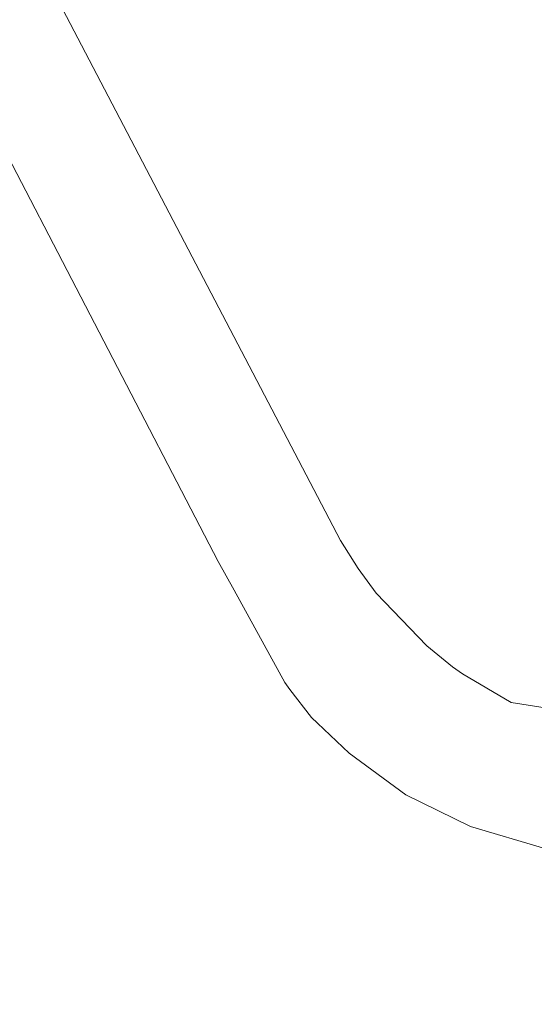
# Model space of a CAD drawing. Header units: metres. Extents: x 45249 to 48959, y 371564 to 373092.
# Tile 2 of 31: x 45382 to 45419, y 371883 to 371954. Entities that reach past the tile are written whole.
import ezdxf
from ezdxf.lldxf.tags import DXFTag

# ---------------------------------------------------------------- set-up
doc = ezdxf.new("R2010")
doc.units = ezdxf.units.M
doc.header["$MEASUREMENT"] = 0
doc.layers.add('B-WE-KL-DATA-DELTA', color=254, linetype='KL-DATA-N', lineweight=15)
doc.styles.get("Standard").update_dxf_attribs({"font": 'arial.ttf'})
tags = doc.linetypes.add('KL-DATA-N', pattern='A,4,-1,[101,NLCS.SHX,S=0.5,R=0,X=0,Y=0],-1,4,-1,["D",Standard,S=1,R=0,X=-0.25,Y=-0.5],-1.5', length=12.5).pattern_tags.tags
tags[18] = DXFTag(74, 10)

msp = doc.modelspace()

# ---------------------------------------------------------------- linework, layer by layer
at = {"layer": 'B-WE-KL-DATA-DELTA', "color": 3, "lineweight": 0}
for points in [[(45353.179, 372015.036), (45404.679, 371916.536), (45405.964, 371914.536), (45407.25, 371912.75), (45410.893, 371908.964), (45412.75, 371907.464), (45413.464, 371906.964), (45416.964, 371904.893), (45420.179, 371904.393), (45423.464, 371904.393), (45424.464, 371904.464), (45426.393, 371904.75), (45426.893, 371904.893), (45430.821, 371906.107), (45431.107, 371906.25), (45432.464, 371907.036), (45432.679, 371907.25), (45433.536, 371907.893), (45434.321, 371908.893), (45434.607, 371909.393), (45435.25, 371910.679), (45435.393, 371910.679)], [(45353.179, 372015.036), (45404.679, 371916.536), (45405.964, 371914.536), (45407.25, 371912.75), (45410.893, 371908.964), (45412.75, 371907.464), (45413.464, 371906.964), (45416.964, 371904.893), (45420.179, 371904.393), (45423.464, 371904.393), (45424.464, 371904.464), (45426.393, 371904.75), (45426.893, 371904.893), (45430.821, 371906.107), (45431.107, 371906.25), (45432.464, 371907.036), (45432.679, 371907.25), (45433.536, 371907.893), (45434.321, 371908.893), (45434.607, 371909.393), (45435.25, 371910.679), (45435.393, 371910.679)], [(45378.75, 371948.036), (45395.893, 371915.036), (45397.036, 371912.964), (45400.679, 371906.321), (45401.036, 371905.821), (45402.607, 371903.821), (45403.036, 371903.393), (45405.321, 371901.25), (45409.393, 371898.25), (45414.036, 371895.964), (45419.393, 371894.393), (45422.179, 371893.964), (45425.464, 371893.893), (45426.321, 371893.964), (45429.107, 371894.393), (45430.321, 371894.679), (45432.607, 371895.321), (45433.321, 371895.607), (45436.321, 371896.679), (45438.893, 371896.75), (45439.25, 371896.679), (45441.393, 371896.036), (45442.536, 371895.393), (45448.607, 371883.179)], [(45378.75, 371948.036), (45395.893, 371915.036), (45397.036, 371912.964), (45400.679, 371906.321), (45401.036, 371905.821), (45402.607, 371903.821), (45403.036, 371903.393), (45405.321, 371901.25), (45409.393, 371898.25), (45414.036, 371895.964), (45419.393, 371894.393), (45422.179, 371893.964), (45425.464, 371893.893), (45426.321, 371893.964), (45429.107, 371894.393), (45430.321, 371894.679), (45432.607, 371895.321), (45433.321, 371895.607), (45436.321, 371896.679), (45438.893, 371896.75), (45439.25, 371896.679), (45441.393, 371896.036), (45442.536, 371895.393), (45448.607, 371883.179)]]:
    msp.add_lwpolyline(points, dxfattribs=at)

doc.saveas('drawing.dxf')
